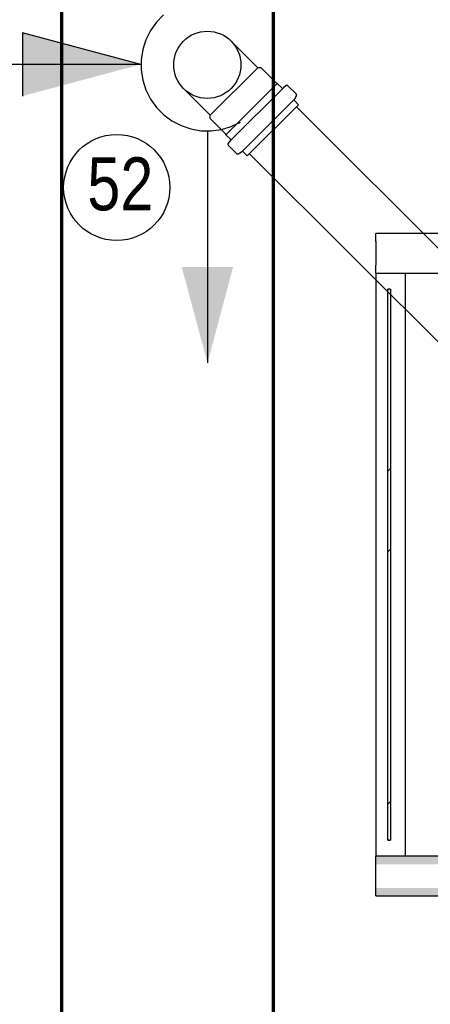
# Model space of a CAD drawing. Header units: millimetres. Extents: x -20654 to 2526, y -8238 to 977.
# Tile 101 of 218: x -10312.633 to -10312.324, y -4121.374 to -4120.631. Entities that reach past the tile are written whole.
import ezdxf

# ---------------------------------------------------------------- set-up
doc = ezdxf.new("R2010")
doc.units = ezdxf.units.MM
for name, color, linetype in [('01 CONTORNO_dwg', 252, 'Continuous'), ('ARQ_ELEMENTS', 253, 'Continuous'), ('CV-Condutos', 1, 'Continuous'), ('CV-Indicação coluna', 7, 'Continuous'), ('P-PIPE-IDEN', 7, 'Continuous'), ('Q-SPCQ', 91, 'Continuous'), ('Simbolos', 7, 'Continuous'), ('SIMBOLOS INT', 1, 'Continuous')]:
    doc.layers.add(name, color=color, linetype=linetype)
doc.styles.add('Arial_6', font='arial.ttf', dxfattribs={"width": 0.8, "height": 0.04})

# ---------------------------------------------------------------- blocks, each defined once
blk = doc.blocks.new('FP_1_11-PLANTA')
at = {"layer": 'Q-SPCQ'}
blk.add_line((-207.95, 594.01), (-207.95, 592.01), dxfattribs=at)
blk = doc.blocks.new('FP_1_12-PLANTA')
at = {"layer": 'Q-SPCQ'}
blk.add_line((207.95, 592.01), (207.95, 594.01), dxfattribs=at)
blk = doc.blocks.new('fog')
at = {"layer": 'ARQ_ELEMENTS'}
h = blk.add_hatch(dxfattribs=at)
h.set_pattern_fill('FP1_7', color=256, angle=90, style=0, pattern_type=2)
h.set_pattern_definition([(45, (-0.0003, 0.0001), (-125.7236, 125.7236), []), (45, (-0.0003, 190.5), (-125.7236, 125.7236), [])])
h.paths.add_polyline_path([(-16689.24, -3048.08), (-16689.24, -2642.18), (-16691.24, -2642.18), (-16691.24, -3048.08)], flags=0)
for points in [[(-16139.69, -3071.17), (-16135.34, -3071.17), (-16135.34, -3065.13), (-16700.34, -3065.34), (-16700.34, -3071.17), (-16150.27, -3071.17)], [(-16441.59, -3095.13), (-16135.34, -3094.93), (-16135.34, -3089.1), (-16700.34, -3089.1), (-16700.34, -3095.13), (-16451, -3095.13)]]:
    blk.add_hatch(color=256, dxfattribs=at).paths.add_polyline_path(points, flags=0)
for p, q in [((-16135.34, -2595.13), (-16700.34, -2595.13)), ((-16700.34, -2601.17), (-16700.34, -2595.13)), ((-16700.34, -2601.17), (-16700.34, -2619.09)), ((-16700.34, -2625.13), (-16700.34, -2619.09)), ((-16700.34, -2625.13), (-16135.34, -2625.13)), ((-16700.34, -2625.13), (-16700.34, -3065.13)), ((-16678.14, -2625.13), (-16678.14, -3065.14)), ((-16691.24, -2642.18), (-16691.24, -2637.18)), ((-16691.24, -2637.18), (-16691.24, -2637.85)), ((-16689.24, -2637.85), (-16689.24, -2637.18)), ((-16689.24, -2637.18), (-16689.24, -2642.18)), ((-16691.24, -3048.08), (-16691.24, -2642.18)), ((-16689.24, -2642.18), (-16689.24, -3048.08)), ((-16691.24, -3053.08), (-16691.24, -3048.08)), ((-16691.24, -3052.41), (-16691.24, -3053.08)), ((-16689.24, -3048.08), (-16689.24, -3053.08)), ((-16689.24, -3053.08), (-16689.24, -3052.41)), ((-16135.34, -3065.13), (-16700.34, -3065.13)), ((-16700.34, -3071.17), (-16700.34, -3065.13)), ((-16700.34, -3089.1), (-16700.34, -3071.17)), ((-16700.34, -3095.13), (-16700.34, -3089.1)), ((-16700.34, -3095.13), (-16135.34, -3095.13))]:
    blk.add_line(p, q, dxfattribs=at)
at = {"layer": 'ARQ_ELEMENTS', "rotation": 89.99999999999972}
for name in ['FP_1_12-PLANTA', 'FP_1_11-PLANTA']:
    blk.add_blockref(name, (-16097.24, -2845.13), dxfattribs=at)
blk = doc.blocks.new('Identificador_Conexao - Identificador-1334731-8 DETALHE SANITÁRIO B')
at = {"layer": 'P-PIPE-IDEN'}
blk.add_circle((0, 0), 0.002, dxfattribs=at)

msp = doc.modelspace()

# ---------------------------------------------------------------- hatches: boundary and pattern name
at = {"layer": 'CV-Condutos', "linetype": 'Continuous'}
msp.add_hatch(color=256, dxfattribs=at).paths.add_polyline_path([(-10312.49152, -4120.88959), (-10312.47215, -4120.81714), (-10312.51097, -4120.81716)])
at = {"layer": 'CV-Indicação coluna'}
msp.add_hatch(color=256, dxfattribs=at).paths.add_polyline_path([(-10312.5417, -4120.66429), (-10312.63102, -4120.64036), (-10312.63102, -4120.68822)])

# ---------------------------------------------------------------- linework, layer by layer
at = {"layer": '01 CONTORNO_dwg', "lineweight": 70}
for p, q in [((-10312.60165, -4118.30188), (-10312.60165, -4123.84906)), ((-10312.44165, -4123.42188), (-10312.44165, -4120.62188))]:
    msp.add_line(p, q, dxfattribs=at)
at = {"layer": 'CV-Condutos'}
for p, q in [((-10311.96651, -4121.15437), (-10312.42448, -4120.69641)), ((-10312.00187, -4121.18973), (-10312.45983, -4120.73177))]:
    msp.add_line(p, q, dxfattribs=at)
for points in [[(-10312.52455, -4120.62694), (-10312.52997, -4120.63247), (-10312.53448, -4120.63878), (-10312.53795, -4120.64571), (-10312.54031, -4120.65309), (-10312.5415, -4120.66075), (-10312.5415, -4120.6685), (-10312.5403, -4120.67615), (-10312.53793, -4120.68353), (-10312.53444, -4120.69045), (-10312.52993, -4120.69675), (-10312.52451, -4120.70228), (-10312.51829, -4120.70691), (-10312.51143, -4120.71051), (-10312.5041, -4120.71302), (-10312.49646, -4120.71436), (-10312.48871, -4120.71451), (-10312.48104, -4120.71345), (-10312.47362, -4120.71123), (-10312.46663, -4120.70788)], [(-10312.49162, -4120.71459), (-10312.49152, -4120.88959)]]:
    msp.add_lwpolyline(points, dxfattribs=at)
at = {"layer": 'CV-Indicação coluna'}
for p, q in [((-10312.5417, -4120.66429), (-10312.63102, -4120.64036)), ((-10312.63102, -4120.64036), (-10312.63102, -4120.68822)), ((-10312.5417, -4120.66429), (-10312.8501, -4120.66429))]:
    msp.add_line(p, q, dxfattribs=at)
at = {"layer": 'Simbolos'}
for p, q in [((-10312.45361, -4120.66678), (-10312.47373, -4120.64667)), ((-10312.45106, -4120.66678), (-10312.45361, -4120.66678)), ((-10312.43918, -4120.67866), (-10312.45106, -4120.66678)), ((-10312.4389, -4120.67866), (-10312.43918, -4120.67866)), ((-10312.43559, -4120.68197), (-10312.4389, -4120.67866)), ((-10312.43222, -4120.68034), (-10312.43424, -4120.68204)), ((-10312.42467, -4120.6866), (-10312.43087, -4120.6804)), ((-10312.48946, -4120.70263), (-10312.50958, -4120.68252)), ((-10312.42451, -4120.68781), (-10312.42605, -4120.69046)), ((-10312.42281, -4120.69475), (-10312.46149, -4120.73343)), ((-10312.42281, -4120.69475), (-10312.42589, -4120.69167)), ((-10312.48946, -4120.70518), (-10312.48946, -4120.70263)), ((-10312.47758, -4120.71706), (-10312.48946, -4120.70518)), ((-10312.47758, -4120.71734), (-10312.47758, -4120.71706)), ((-10312.47427, -4120.72065), (-10312.47758, -4120.71734)), ((-10312.4759, -4120.72402), (-10312.47421, -4120.722)), ((-10312.46965, -4120.73157), (-10312.47584, -4120.72537)), ((-10312.46844, -4120.73173), (-10312.46578, -4120.73019)), ((-10312.46149, -4120.73343), (-10312.46457, -4120.73035))]:
    msp.add_line(p, q, dxfattribs=at)
for points in [[(-10312.43559, -4120.68197), (-10312.43547, -4120.68208), (-10312.43533, -4120.68216), (-10312.43517, -4120.68222), (-10312.43501, -4120.68226), (-10312.43485, -4120.68226), (-10312.43468, -4120.68224), (-10312.43452, -4120.6822), (-10312.43438, -4120.68213), (-10312.43424, -4120.68203)], [(-10312.43087, -4120.6804), (-10312.43099, -4120.6803), (-10312.43114, -4120.68021), (-10312.43129, -4120.68015), (-10312.43145, -4120.68012), (-10312.43161, -4120.68011), (-10312.43178, -4120.68013), (-10312.43194, -4120.68018), (-10312.43208, -4120.68025), (-10312.43222, -4120.68034)], [(-10312.42452, -4120.6878), (-10312.42445, -4120.68767), (-10312.42441, -4120.68753), (-10312.42439, -4120.68739), (-10312.42438, -4120.68725), (-10312.4244, -4120.6871), (-10312.42444, -4120.68696), (-10312.4245, -4120.68683), (-10312.42458, -4120.68671), (-10312.42467, -4120.6866)], [(-10312.42605, -4120.69047), (-10312.42611, -4120.6906), (-10312.42616, -4120.69074), (-10312.42618, -4120.69088), (-10312.42618, -4120.69103), (-10312.42616, -4120.69117), (-10312.42612, -4120.69131), (-10312.42606, -4120.69144), (-10312.42599, -4120.69156), (-10312.42589, -4120.69167)], [(-10312.4759, -4120.72402), (-10312.47599, -4120.72416), (-10312.47607, -4120.72431), (-10312.47611, -4120.72447), (-10312.47613, -4120.72463), (-10312.47613, -4120.72479), (-10312.47609, -4120.72495), (-10312.47603, -4120.72511), (-10312.47595, -4120.72525), (-10312.47584, -4120.72537)], [(-10312.47421, -4120.722), (-10312.47412, -4120.72187), (-10312.47405, -4120.72172), (-10312.474, -4120.72156), (-10312.47398, -4120.7214), (-10312.47399, -4120.72123), (-10312.47402, -4120.72107), (-10312.47408, -4120.72092), (-10312.47416, -4120.72078), (-10312.47427, -4120.72065)], [(-10312.46965, -4120.73157), (-10312.46954, -4120.73166), (-10312.46941, -4120.73174), (-10312.46928, -4120.7318), (-10312.46914, -4120.73184), (-10312.469, -4120.73186), (-10312.46885, -4120.73186), (-10312.46871, -4120.73183), (-10312.46857, -4120.73179), (-10312.46844, -4120.73173)], [(-10312.46457, -4120.73035), (-10312.46468, -4120.73026), (-10312.4648, -4120.73018), (-10312.46493, -4120.73012), (-10312.46507, -4120.73008), (-10312.46522, -4120.73006), (-10312.46536, -4120.73006), (-10312.46551, -4120.73009), (-10312.46565, -4120.73013), (-10312.46578, -4120.73019)]]:
    msp.add_lwpolyline(points, dxfattribs=at)
msp.add_circle((-10312.49165, -4120.66459), 0.02535, dxfattribs=at)
at = {"layer": 'SIMBOLOS INT'}
for p, q in [((-10312.48946, -4120.70263), (-10312.45361, -4120.66678)), ((-10312.47758, -4120.71734), (-10312.4389, -4120.67866)), ((-10312.43494, -4120.68262), (-10312.47362, -4120.7213)), ((-10312.42644, -4120.69113), (-10312.46511, -4120.72981))]:
    msp.add_line(p, q, dxfattribs=at)

# ---------------------------------------------------------------- block references
at = {"layer": '01 CONTORNO_dwg', "xscale": 0.0009999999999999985, "yscale": 0.0009999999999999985, "zscale": 0.0009999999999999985}
msp.add_blockref('fog', (-10295.66441, -4118.19674), dxfattribs=at)
at = {"layer": 'P-PIPE-IDEN', "xscale": 19.99999999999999, "yscale": 19.99999999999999, "zscale": 19.99999999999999}
msp.add_blockref('Identificador_Conexao - Identificador-1334731-8 DETALHE SANITÁRIO B', (-10312.55994, -4120.75716), dxfattribs=at)

# ---------------------------------------------------------------- texts
at = {"layer": 'P-PIPE-IDEN', "insert": (-10312.58206, -4120.73443), "char_height": 0.04, "width": 0.0615696, "attachment_point": 1, "style": 'Arial_6'}
msp.add_mtext('52', dxfattribs=at)

doc.saveas('drawing.dxf')
